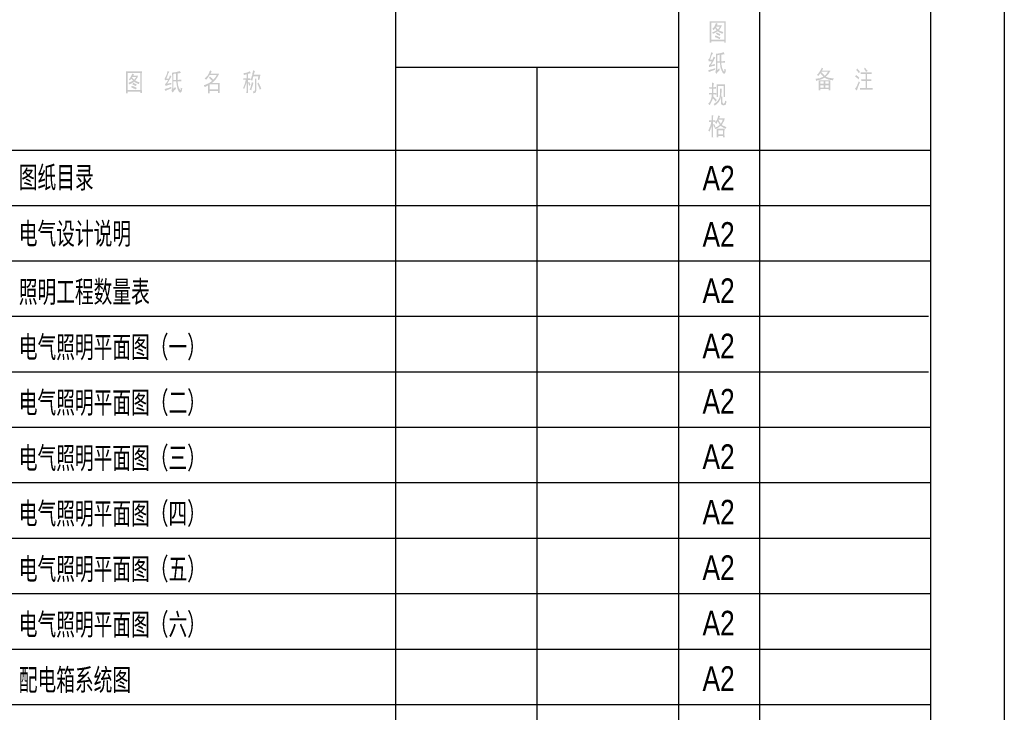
# Model space of a CAD drawing. Extents: x 39508475 to 39522402, y 3783947 to 3795549.
# Tile 7 of 256: x 39510679 to 39510819, y 3792528 to 3792626. Entities that reach past the tile are written whole.
import ezdxf
from ezdxf.enums import TextEntityAlignment as Align

# ---------------------------------------------------------------- set-up
doc = ezdxf.new("R2010")
doc.units = 0
doc.layers.get('0').update_dxf_attribs({"linetype": 'CONTINUOUS'})
doc.layers.add('.文字', color=7, linetype='CONTINUOUS', lineweight=18)
doc.layers.add('图框', color=5, linetype='CONTINUOUS')
doc.styles.add('BZHZ', font='bzxw.shx', dxfattribs={"width": 0.8, "bigfont": 'bzhz.shx'})

msp = doc.modelspace()

# ---------------------------------------------------------------- hatches: boundary and pattern name
at = {"layer": '图框'}
h = msp.add_hatch(color=0, dxfattribs=at)
h.paths.add_polyline_path([(39510779.68978, 3792626.15462), (39510777.43403, 3792626.15462), (39510777.43403, 3792626.11285), (39510779.48092, 3792625.94576), (39510779.48092, 3792623.52292), (39510777.6429, 3792623.52292), (39510777.43403, 3792623.43937), (39510779.48092, 3792623.31405), (39510779.48092, 3792623.10519), (39510779.68978, 3792623.10519), (39510779.68978, 3792623.27228), (39510779.68978, 3792623.60646), (39510779.68978, 3792623.94065), (39510779.68978, 3792625.40271), (39510779.68978, 3792625.48625), (39510779.68978, 3792625.86221)])
h.paths.add_polyline_path([(39510777.43403, 3792626.11285), (39510777.43403, 3792625.77866), (39510777.43403, 3792625.40271), (39510777.43403, 3792623.98242), (39510777.43403, 3792623.77356), (39510777.43403, 3792623.43937), (39510777.6429, 3792623.52292), (39510777.6429, 3792625.94576), (39510779.48092, 3792625.94576)], flags=17)
h.paths.add_polyline_path([(39510778.31127, 3792625.90398), (39510778.2695, 3792625.82044), (39510778.14418, 3792625.48625), (39510778.85432, 3792625.36093), (39510778.77077, 3792625.23561), (39510778.60368, 3792624.98498), (39510778.39482, 3792624.85966), (39510778.2695, 3792624.77611), (39510778.56191, 3792624.73434), (39510778.729, 3792624.60902), (39510778.97964, 3792624.4837), (39510779.23028, 3792624.35838), (39510779.3556, 3792624.60902), (39510779.23028, 3792624.65079), (39510778.97964, 3792624.73434), (39510778.729, 3792624.85966), (39510778.89609, 3792625.06852), (39510779.02141, 3792625.27739), (39510779.02141, 3792625.31916), (39510779.1885, 3792625.5698), (39510778.43659, 3792625.5698), (39510778.56191, 3792625.77866)], flags=16)
h.paths.add_polyline_path([(39510778.14418, 3792625.48625), (39510778.01886, 3792625.27739), (39510778.18595, 3792625.15207), (39510778.22772, 3792625.11029), (39510778.39482, 3792624.85966), (39510778.60368, 3792624.98498), (39510778.52013, 3792625.06852), (39510778.31127, 3792625.31916), (39510778.31127, 3792625.36093), (39510778.85432, 3792625.36093)], flags=16)
h.paths.add_polyline_path([(39510778.01886, 3792625.27739), (39510777.80999, 3792625.06852), (39510777.97708, 3792624.90143), (39510778.01886, 3792624.90143), (39510778.18595, 3792625.15207)], flags=16)
h.paths.add_polyline_path([(39510778.2695, 3792624.77611), (39510778.01886, 3792624.65079), (39510777.76822, 3792624.56724), (39510777.89354, 3792624.35838), (39510778.06063, 3792624.44192), (39510778.31127, 3792624.56724), (39510778.56191, 3792624.73434)], flags=16)
h.paths.add_polyline_path([(39510778.43659, 3792624.56724), (39510778.31127, 3792624.35838), (39510778.35304, 3792624.35838), (39510778.52013, 3792624.23306), (39510778.85432, 3792624.06597), (39510778.93787, 3792624.31661), (39510778.729, 3792624.40015)], flags=16)
h.paths.add_polyline_path([(39510778.22772, 3792624.14951), (39510778.14418, 3792623.89887), (39510778.2695, 3792623.8571), (39510778.52013, 3792623.77356), (39510778.85432, 3792623.60646), (39510778.93787, 3792623.8571), (39510778.77077, 3792623.89887), (39510778.52013, 3792624.02419)], flags=16)
h.paths.add_polyline_path([(39510777.43403, 3792623.43937), (39510777.43403, 3792623.10519), (39510777.6429, 3792623.10519), (39510777.6429, 3792623.31405), (39510779.48092, 3792623.31405)], flags=17)
h.paths.add_polyline_path([(39510777.6429, 3792621.76845), (39510777.6429, 3792621.72667), (39510777.55935, 3792621.43426), (39510777.47581, 3792621.10008), (39510777.39226, 3792620.89121), (39510777.22517, 3792620.68235), (39510777.30871, 3792620.43171), (39510777.51758, 3792620.47348), (39510777.72645, 3792620.47348), (39510778.01886, 3792620.5988), (39510777.47581, 3792620.68235), (39510777.60113, 3792621.01653), (39510777.68467, 3792621.26717), (39510777.76822, 3792621.39249), (39510777.89354, 3792621.64313)])
h.paths.add_polyline_path([(39510779.39737, 3792621.76845), (39510779.31382, 3792621.72667), (39510779.06318, 3792621.64313), (39510778.85432, 3792621.60135), (39510778.60368, 3792621.55958), (39510778.31127, 3792621.51781), (39510778.31127, 3792621.30894), (39510778.31127, 3792620.97476), (39510778.31127, 3792619.30383), (39510778.31127, 3792619.22029), (39510778.22772, 3792618.92788), (39510778.35304, 3792618.67724), (39510778.43659, 3792618.76078), (39510778.64545, 3792619.01142), (39510778.52013, 3792619.22029), (39510778.52013, 3792620.26462), (39510778.89609, 3792620.26462), (39510779.06318, 3792620.47348), (39510778.52013, 3792620.47348), (39510778.52013, 3792621.30894), (39510778.56191, 3792621.35072), (39510778.85432, 3792621.39249), (39510779.06318, 3792621.39249), (39510779.31382, 3792621.43426), (39510779.56446, 3792621.47604), (39510779.52269, 3792621.51781)])
h.paths.add_polyline_path([(39510779.06318, 3792621.39249), (39510778.85432, 3792621.39249), (39510778.85432, 3792620.47348), (39510778.52013, 3792620.47348), (39510779.06318, 3792620.47348)], flags=17)
h.paths.add_polyline_path([(39510777.97708, 3792621.14185), (39510777.93531, 3792620.97476), (39510777.80999, 3792620.68235), (39510777.47581, 3792620.68235), (39510778.01886, 3792620.5988), (39510778.06063, 3792620.72412), (39510778.22772, 3792620.97476)])
h.paths.add_polyline_path([(39510778.01886, 3792620.5988), (39510777.72645, 3792620.47348), (39510777.6429, 3792620.34816), (39510777.51758, 3792620.09752), (39510777.30871, 3792619.88866), (39510777.6429, 3792619.93043), (39510777.72645, 3792620.09752), (39510777.89354, 3792620.38993)])
h.paths.add_polyline_path([(39510779.60623, 3792620.51525), (39510779.3556, 3792620.47348), (39510779.06318, 3792620.47348), (39510778.89609, 3792620.26462), (39510779.06318, 3792620.26462), (39510779.10496, 3792620.26462), (39510779.39737, 3792620.26462), (39510779.60623, 3792620.26462)])
h.paths.add_polyline_path([(39510778.89609, 3792620.26462), (39510778.89609, 3792620.09752), (39510778.93787, 3792619.76334), (39510778.97964, 3792619.47093), (39510779.10496, 3792619.17851), (39510779.23028, 3792618.92788), (39510779.43914, 3792619.01142), (39510779.31382, 3792619.22029), (39510779.23028, 3792619.38738), (39510779.14673, 3792619.67979), (39510779.10496, 3792619.88866), (39510779.06318, 3792620.26462)], flags=17)
h.paths.add_polyline_path([(39510778.18595, 3792620.05575), (39510778.14418, 3792620.05575), (39510777.93531, 3792620.01398), (39510777.6429, 3792619.93043), (39510777.30871, 3792619.88866), (39510777.35049, 3792619.63802), (39510777.51758, 3792619.67979), (39510777.80999, 3792619.76334), (39510777.97708, 3792619.80511), (39510778.18595, 3792619.84688)])
h.paths.add_polyline_path([(39510778.22772, 3792619.47093), (39510778.06063, 3792619.42915), (39510777.80999, 3792619.34561), (39510777.60113, 3792619.30383), (39510777.47581, 3792619.26206), (39510777.22517, 3792619.17851), (39510777.30871, 3792618.92788), (39510777.51758, 3792619.01142), (39510777.60113, 3792619.0532), (39510777.85176, 3792619.13674), (39510778.18595, 3792619.26206)])
h.paths.add_polyline_path([(39510778.77077, 3792619.47093), (39510778.729, 3792619.42915), (39510778.52013, 3792619.22029), (39510778.64545, 3792619.01142), (39510778.85432, 3792619.22029)], flags=17)
h.paths.add_polyline_path([(39510779.52269, 3792619.38738), (39510779.48092, 3792619.0532), (39510779.43914, 3792619.01142), (39510779.23028, 3792618.92788), (39510779.31382, 3792618.76078), (39510779.48092, 3792618.67724), (39510779.52269, 3792618.67724), (39510779.64801, 3792618.84433), (39510779.73155, 3792619.26206)])
h.paths.add_polyline_path([(39510777.72645, 3792617.42404), (39510777.76822, 3792617.17341), (39510777.76822, 3792616.75568), (39510777.93531, 3792616.75568), (39510777.93531, 3792616.79745), (39510777.97708, 3792617.13163), (39510778.01886, 3792617.38227)])
h.paths.add_polyline_path([(39510779.60623, 3792617.17341), (39510778.43659, 3792617.17341), (39510778.43659, 3792617.00631), (39510778.43659, 3792616.7139), (39510778.43659, 3792616.29617), (39510778.43659, 3792615.92021), (39510778.43659, 3792615.6278), (39510778.43659, 3792615.37716), (39510778.60368, 3792615.37716), (39510778.60368, 3792616.96454), (39510779.39737, 3792616.96454), (39510779.60623, 3792616.96454)])
h.paths.add_polyline_path([(39510779.60623, 3792616.96454), (39510779.39737, 3792616.96454), (39510779.39737, 3792615.37716), (39510779.60623, 3792615.37716), (39510779.60623, 3792615.58603), (39510779.60623, 3792615.87844), (39510779.60623, 3792616.29617), (39510779.60623, 3792616.63036)], flags=17)
h.paths.add_polyline_path([(39510777.39226, 3792616.79745), (39510777.39226, 3792616.54681), (39510777.47581, 3792616.54681), (39510777.76822, 3792616.54681), (39510777.76822, 3792616.75568), (39510777.6429, 3792616.75568)])
h.paths.add_polyline_path([(39510778.31127, 3792616.79745), (39510778.22772, 3792616.79745), (39510777.93531, 3792616.75568), (39510777.76822, 3792616.75568), (39510777.76822, 3792616.54681), (39510777.93531, 3792616.54681), (39510778.06063, 3792616.54681), (39510778.31127, 3792616.54681)])
h.paths.add_polyline_path([(39510778.89609, 3792616.58858), (39510778.89609, 3792616.50504), (39510778.89609, 3792616.17085), (39510778.89609, 3792615.87844), (39510778.85432, 3792615.54426), (39510778.81255, 3792615.25184), (39510778.68723, 3792615.04298), (39510778.52013, 3792614.79234), (39510778.43659, 3792614.70879), (39510778.22772, 3792614.5417), (39510777.97708, 3792614.37461), (39510778.14418, 3792614.16574), (39510778.2695, 3792614.24929), (39510778.52013, 3792614.45816), (39510778.68723, 3792614.62525), (39510778.77077, 3792614.75057), (39510778.89609, 3792615.00121), (39510778.93787, 3792615.04298), (39510779.02141, 3792615.37716), (39510779.23028, 3792615.41894), (39510779.06318, 3792615.41894), (39510779.06318, 3792615.66957), (39510779.10496, 3792616.04553), (39510779.10496, 3792616.2544), (39510779.14673, 3792616.54681)])
h.paths.add_polyline_path([(39510777.76822, 3792616.54681), (39510777.76822, 3792615.96199), (39510777.93531, 3792615.96199), (39510777.93531, 3792616.54681)])
h.paths.add_polyline_path([(39510777.30871, 3792615.96199), (39510777.30871, 3792615.71135), (39510777.39226, 3792615.75312), (39510777.6429, 3792615.75312), (39510777.72645, 3792615.75312), (39510777.6429, 3792615.96199), (39510777.55935, 3792615.96199)])
h.paths.add_polyline_path([(39510778.35304, 3792615.96199), (39510778.2695, 3792615.96199), (39510777.93531, 3792615.96199), (39510777.76822, 3792615.96199), (39510777.6429, 3792615.96199), (39510777.72645, 3792615.75312), (39510777.93531, 3792615.75312), (39510778.14418, 3792615.75312), (39510778.35304, 3792615.71135)])
h.paths.add_polyline_path([(39510777.72645, 3792615.75312), (39510777.72645, 3792615.54426), (39510777.6429, 3792615.21007), (39510777.89354, 3792615.21007), (39510777.89354, 3792615.1683), (39510778.1024, 3792614.95943), (39510778.2695, 3792614.70879), (39510778.43659, 3792614.95943), (39510778.35304, 3792615.04298), (39510778.14418, 3792615.25184), (39510777.93531, 3792615.46071), (39510777.93531, 3792615.75312)])
h.paths.add_polyline_path([(39510779.23028, 3792615.41894), (39510779.02141, 3792615.37716), (39510779.02141, 3792614.5417), (39510779.06318, 3792614.33284), (39510779.27205, 3792614.20752), (39510779.48092, 3792614.20752), (39510779.68978, 3792614.29106), (39510779.73155, 3792614.37461), (39510779.43914, 3792614.45816), (39510779.31382, 3792614.45816), (39510779.23028, 3792614.66702), (39510779.23028, 3792615.04298), (39510779.23028, 3792615.12652)])
h.paths.add_polyline_path([(39510777.6429, 3792615.21007), (39510777.60113, 3792615.04298), (39510777.47581, 3792614.75057), (39510777.39226, 3792614.62525), (39510777.1834, 3792614.41638), (39510777.22517, 3792614.41638), (39510777.43403, 3792614.20752), (39510777.55935, 3792614.45816), (39510777.68467, 3792614.75057), (39510777.76822, 3792614.91766), (39510777.89354, 3792615.21007)])
h.paths.add_polyline_path([(39510779.60623, 3792614.87589), (39510779.60623, 3792614.83411), (39510779.56446, 3792614.5417), (39510779.43914, 3792614.45816), (39510779.73155, 3792614.37461), (39510779.8151, 3792614.75057)])
h.paths.add_polyline_path([(39510777.93531, 3792612.78723), (39510777.68467, 3792612.78723), (39510777.68467, 3792612.74546), (39510777.72645, 3792612.41127), (39510777.72645, 3792612.07709), (39510777.89354, 3792612.07709), (39510777.89354, 3792612.41127)])
h.paths.add_polyline_path([(39510778.64545, 3792612.78723), (39510778.60368, 3792612.53659), (39510778.47836, 3792612.20241), (39510779.27205, 3792612.16063), (39510779.27205, 3792612.11886), (39510779.14673, 3792611.82645), (39510778.97964, 3792611.57581), (39510778.85432, 3792611.45049), (39510778.77077, 3792611.36695), (39510778.97964, 3792611.2834), (39510779.10496, 3792611.19985), (39510779.3556, 3792611.03276), (39510779.43914, 3792610.99099), (39510779.68978, 3792610.86567), (39510779.8151, 3792611.11631), (39510779.73155, 3792611.11631), (39510779.48092, 3792611.24163), (39510779.3556, 3792611.2834), (39510779.14673, 3792611.40872), (39510779.23028, 3792611.57581), (39510779.39737, 3792611.86822), (39510779.48092, 3792612.03532), (39510779.56446, 3792612.3695), (39510778.729, 3792612.3695), (39510778.77077, 3792612.3695), (39510778.89609, 3792612.66191)])
h.paths.add_polyline_path([(39510778.47836, 3792612.20241), (39510778.35304, 3792611.99354), (39510778.56191, 3792611.95177), (39510778.68723, 3792611.70113), (39510778.85432, 3792611.45049), (39510778.97964, 3792611.57581), (39510778.97964, 3792611.61758), (39510778.81255, 3792611.86822), (39510778.64545, 3792612.16063), (39510779.27205, 3792612.16063)])
h.paths.add_polyline_path([(39510777.30871, 3792612.07709), (39510777.30871, 3792611.82645), (39510777.39226, 3792611.82645), (39510777.6429, 3792611.86822), (39510777.89354, 3792611.86822), (39510777.72645, 3792612.07709), (39510777.60113, 3792612.07709)])
h.paths.add_polyline_path([(39510778.22772, 3792612.07709), (39510778.18595, 3792612.07709), (39510777.89354, 3792612.07709), (39510777.72645, 3792612.07709), (39510777.89354, 3792611.86822), (39510777.97708, 3792611.86822), (39510778.22772, 3792611.82645)])
h.paths.add_polyline_path([(39510778.35304, 3792611.99354), (39510778.18595, 3792611.7429), (39510778.35304, 3792611.57581), (39510778.43659, 3792611.65936), (39510778.56191, 3792611.95177)])
h.paths.add_polyline_path([(39510777.89354, 3792611.86822), (39510777.6429, 3792611.86822), (39510777.60113, 3792611.61758), (39510777.51758, 3792611.2834), (39510777.47581, 3792611.19985), (39510777.35049, 3792610.90744), (39510777.22517, 3792610.61503), (39510777.39226, 3792610.44794), (39510777.51758, 3792610.74035), (39510777.6429, 3792611.07453), (39510777.72645, 3792611.32517), (39510777.89354, 3792611.40872), (39510777.89354, 3792611.45049)])
h.paths.add_polyline_path([(39510778.01886, 3792611.57581), (39510777.89354, 3792611.45049), (39510777.89354, 3792611.40872), (39510777.93531, 3792611.36695), (39510778.06063, 3792611.03276), (39510778.22772, 3792611.19985), (39510778.18595, 3792611.32517)])
h.paths.add_polyline_path([(39510777.89354, 3792611.40872), (39510777.72645, 3792611.32517), (39510777.72645, 3792610.11375), (39510777.72645, 3792609.94666), (39510777.68467, 3792609.65425), (39510777.93531, 3792609.65425), (39510777.89354, 3792609.77957), (39510777.89354, 3792610.11375)])
h.paths.add_polyline_path([(39510778.77077, 3792611.36695), (39510778.56191, 3792611.19985), (39510778.39482, 3792611.11631), (39510778.1024, 3792611.03276), (39510778.22772, 3792610.8239), (39510778.43659, 3792610.90744), (39510778.64545, 3792611.03276), (39510778.77077, 3792611.11631), (39510778.97964, 3792611.2834)])
h.paths.add_polyline_path([(39510779.56446, 3792610.86567), (39510778.39482, 3792610.86567), (39510778.43659, 3792610.6568), (39510779.31382, 3792610.6568), (39510779.31382, 3792610.07198), (39510778.64545, 3792610.07198), (39510778.43659, 3792609.94666), (39510778.39482, 3792609.65425), (39510778.64545, 3792609.65425), (39510778.64545, 3792609.86311), (39510779.31382, 3792609.86311), (39510779.52269, 3792609.90489), (39510779.52269, 3792610.28085), (39510779.52269, 3792610.61503)])
h.paths.add_polyline_path([(39510778.43659, 3792610.6568), (39510778.43659, 3792610.28085), (39510778.43659, 3792609.94666), (39510778.64545, 3792610.07198), (39510778.64545, 3792610.6568), (39510779.31382, 3792610.6568)], flags=17)
h.paths.add_polyline_path([(39510779.52269, 3792609.90489), (39510779.31382, 3792609.86311), (39510779.31382, 3792609.65425), (39510779.56446, 3792609.65425)], flags=17)
h.paths.add_polyline_path([(39510799.49023, 3792619.55447), (39510799.36491, 3792619.38738), (39510799.49023, 3792619.22029), (39510799.65732, 3792618.92788), (39510799.86619, 3792619.09497), (39510799.65732, 3792619.34561)])
h.paths.add_polyline_path([(39510798.40413, 3792619.42915), (39510798.23704, 3792619.22029), (39510798.4459, 3792619.01142), (39510798.65477, 3792618.76078), (39510798.78009, 3792618.96965), (39510798.61299, 3792619.17851)])
h.paths.add_polyline_path([(39510798.90541, 3792618.8861), (39510798.90541, 3792618.63546), (39510799.0725, 3792618.63546), (39510799.36491, 3792618.63546), (39510799.57377, 3792618.63546), (39510799.36491, 3792618.8861), (39510799.19782, 3792618.8861)])
h.paths.add_polyline_path([(39510800.45101, 3792618.8861), (39510800.24214, 3792618.8861), (39510799.99151, 3792618.8861), (39510799.36491, 3792618.8861), (39510799.57377, 3792618.63546), (39510799.99151, 3792618.63546), (39510800.1586, 3792618.63546), (39510800.45101, 3792618.63546)])
h.paths.add_polyline_path([(39510799.57377, 3792618.63546), (39510799.57377, 3792617.88355), (39510799.78264, 3792617.88355), (39510799.78264, 3792618.63546), (39510799.99151, 3792618.63546)])
h.paths.add_polyline_path([(39510798.23704, 3792618.51015), (39510798.11172, 3792618.30128), (39510798.11172, 3792618.25951), (39510798.36235, 3792618.09241), (39510798.57122, 3792617.88355), (39510798.69654, 3792618.13419), (39510798.48767, 3792618.30128)])
h.paths.add_polyline_path([(39510800.40924, 3792617.92532), (39510800.24214, 3792617.88355), (39510799.99151, 3792617.88355), (39510799.78264, 3792617.88355), (39510799.57377, 3792617.88355), (39510799.40668, 3792617.88355), (39510799.99151, 3792617.67468), (39510800.1586, 3792617.67468), (39510800.40924, 3792617.63291)])
h.paths.add_polyline_path([(39510798.98895, 3792617.92532), (39510798.98895, 3792617.63291), (39510799.11427, 3792617.67468), (39510799.36491, 3792617.67468), (39510799.57377, 3792617.67468), (39510799.78264, 3792617.67468), (39510799.99151, 3792617.67468), (39510799.40668, 3792617.88355), (39510799.23959, 3792617.88355)])
h.paths.add_polyline_path([(39510799.78264, 3792617.67468), (39510799.57377, 3792617.67468), (39510799.57377, 3792616.67213), (39510799.28136, 3792616.67213), (39510799.78264, 3792616.67213)])
h.paths.add_polyline_path([(39510798.61299, 3792617.63291), (39510798.61299, 3792617.59114), (39510798.48767, 3792617.29873), (39510798.36235, 3792617.00631), (39510798.23704, 3792616.75568), (39510798.06994, 3792616.54681), (39510798.11172, 3792616.50504), (39510798.32058, 3792616.29617), (39510798.40413, 3792616.46326), (39510798.52945, 3792616.83922), (39510798.65477, 3792617.17341), (39510798.78009, 3792617.46582)])
h.paths.add_polyline_path([(39510798.78009, 3792616.67213), (39510798.78009, 3792616.42149), (39510798.98895, 3792616.42149), (39510799.28136, 3792616.42149), (39510800.07505, 3792616.42149), (39510799.78264, 3792616.67213), (39510799.28136, 3792616.67213), (39510799.03072, 3792616.67213)])
h.paths.add_polyline_path([(39510800.57633, 3792616.67213), (39510800.32569, 3792616.67213), (39510800.03328, 3792616.67213), (39510799.78264, 3792616.67213), (39510800.07505, 3792616.42149), (39510800.32569, 3792616.42149), (39510800.57633, 3792616.42149)])
h.paths.add_polyline_path([(39510793.34958, 3792619.55447), (39510793.22426, 3792619.26206), (39510793.05717, 3792619.01142), (39510794.26859, 3792618.96965), (39510794.14327, 3792618.84433), (39510793.97618, 3792618.59369), (39510793.76731, 3792618.38483), (39510793.55845, 3792618.30128), (39510793.55845, 3792618.25951), (39510793.34958, 3792618.17596), (39510793.76731, 3792618.13419), (39510793.76731, 3792618.09241), (39510794.05973, 3792617.9671), (39510795.02051, 3792618.05064), (39510794.76987, 3792618.05064), (39510794.47746, 3792618.09241), (39510794.18505, 3792618.17596), (39510793.93441, 3792618.25951), (39510794.14327, 3792618.46837), (39510794.35214, 3792618.71901), (39510794.43568, 3792618.8861), (39510794.60278, 3792619.13674), (39510793.39136, 3792619.13674), (39510793.4749, 3792619.30383), (39510793.55845, 3792619.42915)])
h.paths.add_polyline_path([(39510793.05717, 3792619.01142), (39510792.89008, 3792618.76078), (39510793.14072, 3792618.76078), (39510793.18249, 3792618.71901), (39510793.34958, 3792618.51015), (39510793.55845, 3792618.30128), (39510793.76731, 3792618.38483), (39510793.68377, 3792618.51015), (39510793.4749, 3792618.71901), (39510793.26604, 3792618.92788), (39510793.30781, 3792618.96965), (39510794.26859, 3792618.96965)])
h.paths.add_polyline_path([(39510792.89008, 3792618.76078), (39510792.68121, 3792618.55192), (39510792.84831, 3792618.38483), (39510792.97363, 3792618.51015), (39510793.14072, 3792618.76078)])
h.paths.add_polyline_path([(39510793.34958, 3792618.17596), (39510793.05717, 3792618.05064), (39510792.97363, 3792618.05064), (39510792.72299, 3792618.00887), (39510792.47235, 3792617.9671), (39510792.55589, 3792617.67468), (39510792.59767, 3792617.71646), (39510792.80653, 3792617.75823), (39510793.09894, 3792617.84178), (39510793.26604, 3792617.88355), (39510793.51668, 3792618.00887), (39510793.76731, 3792618.13419)])
h.paths.add_polyline_path([(39510795.06228, 3792618.05064), (39510795.02051, 3792618.05064), (39510794.05973, 3792617.9671), (39510794.26859, 3792617.88355), (39510794.39391, 3792617.84178), (39510794.64455, 3792617.8), (39510794.93696, 3792617.75823)])
h.paths.add_polyline_path([(39510794.561, 3792617.75823), (39510792.93185, 3792617.75823), (39510794.35214, 3792617.59114), (39510794.35214, 3792617.25695), (39510793.85086, 3792617.25695), (39510794.561, 3792617.13163), (39510794.561, 3792617.50759)], flags=17)
h.paths.add_polyline_path([(39510792.93185, 3792617.75823), (39510792.93185, 3792617.46582), (39510792.93185, 3792617.04809), (39510794.35214, 3792617.04809), (39510794.35214, 3792616.7139), (39510793.85086, 3792616.7139), (39510794.561, 3792616.67213), (39510794.561, 3792617.04809), (39510794.561, 3792617.13163), (39510793.85086, 3792617.25695), (39510793.14072, 3792617.25695), (39510793.14072, 3792617.59114), (39510793.642, 3792617.59114), (39510793.85086, 3792617.59114), (39510794.35214, 3792617.59114)])
h.paths.add_polyline_path([(39510793.85086, 3792617.59114), (39510793.642, 3792617.59114), (39510793.642, 3792617.25695), (39510793.14072, 3792617.25695), (39510793.85086, 3792617.25695)], flags=16)
h.paths.add_polyline_path([(39510792.93185, 3792617.04809), (39510792.93185, 3792617.00631), (39510792.93185, 3792616.63036), (39510794.35214, 3792616.50504), (39510794.35214, 3792616.33794), (39510794.561, 3792616.33794), (39510794.561, 3792616.37972), (39510794.561, 3792616.67213), (39510793.85086, 3792616.7139), (39510793.14072, 3792616.7139), (39510793.14072, 3792617.04809), (39510793.642, 3792617.04809), (39510793.85086, 3792617.04809), (39510794.35214, 3792617.04809)])
h.paths.add_polyline_path([(39510793.85086, 3792617.04809), (39510793.642, 3792617.04809), (39510793.642, 3792616.7139), (39510793.14072, 3792616.7139), (39510793.85086, 3792616.7139)], flags=17)
h.paths.add_polyline_path([(39510792.93185, 3792616.63036), (39510792.93185, 3792616.33794), (39510793.14072, 3792616.33794), (39510793.14072, 3792616.50504), (39510794.35214, 3792616.50504)], flags=17)
h = msp.add_hatch(color=0, dxfattribs=at)
h.paths.add_polyline_path([(39510668.40625, 3792618.92788), (39510666.81888, 3792618.92788), (39510666.81888, 3792618.71901), (39510668.15562, 3792618.67724), (39510668.15562, 3792618.17596), (39510667.02774, 3792618.17596), (39510668.36448, 3792618.09241), (39510668.36448, 3792618.4266), (39510668.36448, 3792618.59369)])
h.paths.add_polyline_path([(39510666.81888, 3792618.71901), (39510666.81888, 3792618.38483), (39510666.81888, 3792618.25951), (39510666.81888, 3792617.9671), (39510668.40625, 3792617.9671), (39510668.36448, 3792618.09241), (39510667.02774, 3792618.17596), (39510667.02774, 3792618.67724), (39510668.15562, 3792618.67724)])
h.paths.add_polyline_path([(39510666.35937, 3792617.67468), (39510666.35937, 3792617.42404), (39510666.52646, 3792617.42404), (39510666.7771, 3792617.42404), (39510667.02774, 3792617.42404), (39510666.7771, 3792617.63291), (39510666.61001, 3792617.67468)])
h.paths.add_polyline_path([(39510668.82398, 3792617.67468), (39510668.74044, 3792617.67468), (39510668.44803, 3792617.63291), (39510666.7771, 3792617.63291), (39510667.02774, 3792617.42404), (39510668.44803, 3792617.42404), (39510668.57335, 3792617.42404), (39510668.82398, 3792617.42404)])
h.paths.add_polyline_path([(39510667.02774, 3792617.42404), (39510667.02774, 3792617.38227), (39510666.98597, 3792617.08986), (39510666.90242, 3792616.79745), (39510668.19739, 3792616.79745), (39510668.15562, 3792616.63036), (39510668.11384, 3792616.33794), (39510667.98852, 3792616.17085), (39510667.82143, 3792616.17085), (39510667.48725, 3792616.17085), (39510667.61257, 3792615.87844), (39510667.77966, 3792615.87844), (39510668.07207, 3792615.92021), (39510668.23916, 3792616.00376), (39510668.36448, 3792616.29617), (39510668.36448, 3792616.33794), (39510668.40625, 3792616.63036), (39510668.40625, 3792616.67213), (39510668.44803, 3792617.00631), (39510667.15306, 3792617.00631), (39510667.19483, 3792617.13163), (39510667.27838, 3792617.42404), (39510668.44803, 3792617.42404)])
h.paths.add_polyline_path([(39510667.48725, 3792616.17085), (39510667.82143, 3792616.17085)], flags=17)
h.paths.add_polyline_path([(39510664.52136, 3792618.92788), (39510662.26561, 3792618.92788), (39510662.26561, 3792618.8861), (39510664.31249, 3792618.71901), (39510664.31249, 3792616.29617), (39510662.47447, 3792616.29617), (39510662.26561, 3792616.21263), (39510664.31249, 3792616.04553), (39510664.31249, 3792615.87844), (39510664.52136, 3792615.87844), (39510664.52136, 3792616.04553), (39510664.52136, 3792616.37972), (39510664.52136, 3792616.7139), (39510664.52136, 3792618.17596), (39510664.52136, 3792618.25951), (39510664.52136, 3792618.59369)])
h.paths.add_polyline_path([(39510662.26561, 3792618.8861), (39510662.26561, 3792618.55192), (39510662.26561, 3792618.17596), (39510662.26561, 3792616.75568), (39510662.26561, 3792616.54681), (39510662.26561, 3792616.21263), (39510662.47447, 3792616.29617), (39510662.47447, 3792618.71901), (39510664.31249, 3792618.71901)], flags=17)
h.paths.add_polyline_path([(39510663.18462, 3792618.67724), (39510663.14284, 3792618.55192), (39510662.97575, 3792618.25951), (39510663.68589, 3792618.13419), (39510663.60235, 3792618.00887), (39510663.43526, 3792617.75823), (39510663.26816, 3792617.63291), (39510663.10107, 3792617.54936), (39510663.39348, 3792617.50759), (39510663.56057, 3792617.38227), (39510663.81121, 3792617.25695), (39510664.10363, 3792617.13163), (39510664.22894, 3792617.38227), (39510664.10363, 3792617.42404), (39510663.81121, 3792617.50759), (39510663.56057, 3792617.63291), (39510663.72767, 3792617.84178), (39510663.89476, 3792618.05064), (39510663.89476, 3792618.09241), (39510664.02008, 3792618.34305), (39510663.26816, 3792618.34305), (39510663.39348, 3792618.55192)], flags=16)
h.paths.add_polyline_path([(39510662.97575, 3792618.25951), (39510662.85043, 3792618.05064), (39510663.01752, 3792617.92532), (39510663.0593, 3792617.88355), (39510663.26816, 3792617.63291), (39510663.43526, 3792617.75823), (39510663.35171, 3792617.84178), (39510663.14284, 3792618.09241), (39510663.18462, 3792618.13419), (39510663.68589, 3792618.13419)], flags=16)
h.paths.add_polyline_path([(39510662.85043, 3792618.05064), (39510662.64157, 3792617.84178), (39510662.80866, 3792617.67468), (39510662.85043, 3792617.67468), (39510663.01752, 3792617.92532)], flags=16)
h.paths.add_polyline_path([(39510663.10107, 3792617.54936), (39510662.89221, 3792617.42404), (39510662.59979, 3792617.3405), (39510662.72511, 3792617.13163), (39510662.93398, 3792617.21518), (39510663.18462, 3792617.3405), (39510663.39348, 3792617.50759)], flags=16)
h.paths.add_polyline_path([(39510663.26816, 3792617.3405), (39510663.18462, 3792617.13163), (39510663.35171, 3792617.00631), (39510663.68589, 3792616.83922), (39510663.76944, 3792617.08986), (39510663.60235, 3792617.17341)], flags=16)
h.paths.add_polyline_path([(39510663.0593, 3792616.92277), (39510662.97575, 3792616.67213), (39510663.14284, 3792616.63036), (39510663.39348, 3792616.54681), (39510663.68589, 3792616.37972), (39510663.76944, 3792616.63036), (39510663.64412, 3792616.67213), (39510663.39348, 3792616.79745)], flags=16)
h.paths.add_polyline_path([(39510662.26561, 3792616.21263), (39510662.26561, 3792615.87844), (39510662.47447, 3792615.87844), (39510662.47447, 3792616.04553), (39510664.31249, 3792616.04553)], flags=17)
h.paths.add_polyline_path([(39510660.34405, 3792619.01142), (39510660.09341, 3792619.01142), (39510660.09341, 3792618.96965), (39510660.13518, 3792618.59369), (39510660.13518, 3792616.37972), (39510660.05163, 3792616.21263), (39510659.75922, 3792616.17085), (39510659.84277, 3792615.87844), (39510659.96809, 3792615.87844), (39510660.21873, 3792615.96199), (39510660.2605, 3792616.00376), (39510660.30227, 3792616.29617), (39510660.30227, 3792618.59369), (39510660.34405, 3792618.71901)])
h.paths.add_polyline_path([(39510659.21617, 3792618.92788), (39510658.13007, 3792618.92788), (39510658.17185, 3792618.80256), (39510659.00731, 3792618.67724), (39510659.00731, 3792618.09241), (39510658.38071, 3792618.09241), (39510659.21617, 3792617.9671), (39510659.21617, 3792618.34305), (39510659.21617, 3792618.63546)])
h.paths.add_polyline_path([(39510658.17185, 3792618.80256), (39510658.17185, 3792618.38483), (39510658.17185, 3792618.13419), (39510658.13007, 3792617.84178), (39510659.21617, 3792617.84178), (39510659.21617, 3792617.9671), (39510658.38071, 3792618.09241), (39510658.38071, 3792618.67724), (39510659.00731, 3792618.67724)])
h.paths.add_polyline_path([(39510659.801, 3792618.63546), (39510659.59213, 3792618.63546), (39510659.59213, 3792618.59369), (39510659.59213, 3792618.25951), (39510659.59213, 3792617.08986), (39510659.59213, 3792616.92277), (39510659.59213, 3792616.63036), (39510659.801, 3792616.63036), (39510659.801, 3792616.75568), (39510659.801, 3792617.08986), (39510659.801, 3792618.25951), (39510659.801, 3792618.30128)])
h.paths.add_polyline_path([(39510658.50603, 3792617.8), (39510658.50603, 3792617.67468), (39510658.50603, 3792617.38227), (39510658.29716, 3792617.38227), (39510658.7149, 3792617.38227), (39510658.7149, 3792617.46582), (39510658.75667, 3792617.75823)])
h.paths.add_polyline_path([(39510658.00475, 3792617.38227), (39510658.00475, 3792617.13163), (39510658.29716, 3792617.13163), (39510658.50603, 3792617.13163), (39510659.38327, 3792617.38227), (39510658.7149, 3792617.38227), (39510658.29716, 3792617.38227), (39510658.25539, 3792617.38227)])
h.paths.add_polyline_path([(39510659.38327, 3792617.38227), (39510658.50603, 3792617.13163), (39510659.1744, 3792617.13163), (39510659.13263, 3792616.37972), (39510659.04908, 3792616.21263), (39510658.79844, 3792616.21263), (39510658.88199, 3792615.87844), (39510658.96553, 3792615.92021), (39510659.21617, 3792616.00376), (39510659.34149, 3792616.29617), (39510659.34149, 3792616.96454), (39510659.34149, 3792617.04809)])
h.paths.add_polyline_path([(39510658.50603, 3792617.13163), (39510658.46426, 3792616.79745), (39510658.33894, 3792616.54681), (39510658.33894, 3792616.50504), (39510658.13007, 3792616.29617), (39510657.92121, 3792616.08731), (39510658.0883, 3792615.83667), (39510658.21362, 3792615.96199), (39510658.42248, 3792616.21263), (39510658.5478, 3792616.42149), (39510658.58958, 3792616.46326), (39510658.67312, 3792616.75568), (39510658.7149, 3792617.13163), (39510659.1744, 3792617.13163)])
h.paths.add_polyline_path([(39510656.12496, 3792618.92788), (39510653.86922, 3792618.92788), (39510653.86922, 3792618.8861), (39510655.9161, 3792618.71901), (39510655.9161, 3792616.29617), (39510654.07808, 3792616.29617), (39510653.86922, 3792616.21263), (39510655.9161, 3792616.04553), (39510655.9161, 3792615.87844), (39510656.12496, 3792615.87844), (39510656.12496, 3792616.04553), (39510656.12496, 3792616.37972), (39510656.12496, 3792616.7139), (39510656.12496, 3792618.17596), (39510656.12496, 3792618.25951), (39510656.12496, 3792618.59369)])
h.paths.add_polyline_path([(39510653.86922, 3792618.8861), (39510653.86922, 3792618.55192), (39510653.86922, 3792618.17596), (39510653.86922, 3792616.75568), (39510653.86922, 3792616.54681), (39510653.86922, 3792616.21263), (39510654.07808, 3792616.29617), (39510654.07808, 3792618.71901), (39510655.9161, 3792618.71901)], flags=17)
h.paths.add_polyline_path([(39510654.78822, 3792618.67724), (39510654.74645, 3792618.55192), (39510654.57936, 3792618.25951), (39510655.2895, 3792618.13419), (39510655.20596, 3792618.00887), (39510655.03886, 3792617.75823), (39510654.87177, 3792617.63291), (39510654.74645, 3792617.54936), (39510654.99709, 3792617.50759), (39510655.16418, 3792617.38227), (39510655.41482, 3792617.25695), (39510655.70723, 3792617.13163), (39510655.83255, 3792617.38227), (39510655.70723, 3792617.42404), (39510655.41482, 3792617.50759), (39510655.16418, 3792617.63291), (39510655.33127, 3792617.84178), (39510655.49837, 3792618.05064), (39510655.49837, 3792618.09241), (39510655.62369, 3792618.34305), (39510654.87177, 3792618.34305), (39510654.99709, 3792618.55192)], flags=16)
h.paths.add_polyline_path([(39510654.57936, 3792618.25951), (39510654.45404, 3792618.05064), (39510654.62113, 3792617.92532), (39510654.66291, 3792617.88355), (39510654.87177, 3792617.63291), (39510655.03886, 3792617.75823), (39510654.95532, 3792617.84178), (39510654.74645, 3792618.09241), (39510654.78822, 3792618.13419), (39510655.2895, 3792618.13419)], flags=16)
h.paths.add_polyline_path([(39510654.45404, 3792618.05064), (39510654.28695, 3792617.84178), (39510654.41227, 3792617.67468), (39510654.45404, 3792617.67468), (39510654.62113, 3792617.92532)], flags=16)
h.paths.add_polyline_path([(39510654.74645, 3792617.54936), (39510654.49581, 3792617.42404), (39510654.2034, 3792617.3405), (39510654.32872, 3792617.13163), (39510654.53759, 3792617.21518), (39510654.78822, 3792617.3405), (39510654.99709, 3792617.50759)], flags=16)
h.paths.add_polyline_path([(39510654.87177, 3792617.3405), (39510654.78822, 3792617.13163), (39510654.95532, 3792617.00631), (39510655.2895, 3792616.83922), (39510655.37305, 3792617.08986), (39510655.20596, 3792617.17341)], flags=16)
h.paths.add_polyline_path([(39510654.66291, 3792616.92277), (39510654.57936, 3792616.67213), (39510654.74645, 3792616.63036), (39510654.99709, 3792616.54681), (39510655.2895, 3792616.37972), (39510655.37305, 3792616.63036), (39510655.24773, 3792616.67213), (39510654.99709, 3792616.79745)], flags=16)
h.paths.add_polyline_path([(39510653.86922, 3792616.21263), (39510653.86922, 3792615.87844), (39510654.07808, 3792615.87844), (39510654.07808, 3792616.04553), (39510655.9161, 3792616.04553)], flags=17)
h.paths.add_polyline_path([(39510712.51864, 3792619.17851), (39510712.51864, 3792619.13674), (39510712.4351, 3792618.80256), (39510712.39332, 3792618.46837), (39510712.35155, 3792618.4266), (39510713.27056, 3792618.34305), (39510713.22879, 3792618.13419), (39510713.18701, 3792617.84178), (39510713.39588, 3792617.8), (39510713.56297, 3792618.55192), (39510712.60219, 3792618.55192), (39510712.68574, 3792618.80256), (39510712.76928, 3792619.0532)])
h.paths.add_polyline_path([(39510712.05914, 3792619.0532), (39510711.8085, 3792618.92788), (39510711.59963, 3792618.84433), (39510711.39077, 3792618.80256), (39510711.14013, 3792618.76078), (39510711.22368, 3792618.51015), (39510711.349, 3792618.55192), (39510711.59963, 3792618.63546), (39510711.8085, 3792618.67724), (39510711.93382, 3792618.71901), (39510712.18446, 3792618.76078)])
h.paths.add_polyline_path([(39510711.8085, 3792618.67724), (39510711.59963, 3792618.63546), (39510711.59963, 3792618.05064), (39510711.8085, 3792618.05064)])
h.paths.add_polyline_path([(39510712.35155, 3792618.4266), (39510712.268, 3792618.09241), (39510712.14269, 3792617.8), (39510712.39332, 3792617.71646), (39510712.47687, 3792618.00887), (39510712.56042, 3792618.34305), (39510713.27056, 3792618.34305)])
h.paths.add_polyline_path([(39510712.14269, 3792618.05064), (39510712.01737, 3792618.05064), (39510711.8085, 3792618.05064), (39510711.47432, 3792617.84178), (39510711.8085, 3792617.8), (39510711.85027, 3792617.8), (39510712.14269, 3792617.8)])
h.paths.add_polyline_path([(39510711.14013, 3792618.05064), (39510711.14013, 3792617.8), (39510711.1819, 3792617.84178), (39510711.47432, 3792617.84178), (39510711.8085, 3792618.05064), (39510711.59963, 3792618.05064), (39510711.39077, 3792618.05064)])
h.paths.add_polyline_path([(39510712.97815, 3792618.00887), (39510712.76928, 3792618.00887), (39510712.76928, 3792617.88355), (39510712.76928, 3792617.54936), (39510712.76928, 3792616.37972), (39510712.72751, 3792616.21263), (39510712.47687, 3792616.21263), (39510712.56042, 3792615.92021), (39510712.60219, 3792615.92021), (39510712.85283, 3792616.00376), (39510712.8946, 3792616.04553), (39510712.97815, 3792616.29617), (39510712.97815, 3792617.54936), (39510712.97815, 3792617.75823)])
h.paths.add_polyline_path([(39510711.47432, 3792617.84178), (39510711.47432, 3792617.8), (39510711.59963, 3792617.46582), (39510711.59963, 3792616.37972), (39510711.59963, 3792616.29617), (39510711.55786, 3792615.96199), (39510711.8085, 3792615.96199), (39510711.8085, 3792616.08731), (39510711.8085, 3792616.37972), (39510711.8085, 3792617.38227), (39510711.8085, 3792617.42404), (39510711.8085, 3792617.8)])
h.paths.add_polyline_path([(39510711.47432, 3792617.8), (39510711.39077, 3792617.46582), (39510711.30722, 3792617.17341), (39510711.22368, 3792616.96454), (39510711.09836, 3792616.7139), (39510711.22368, 3792616.46326), (39510711.26545, 3792616.58858), (39510711.39077, 3792616.88099), (39510711.47432, 3792617.13163), (39510711.59963, 3792617.46582)])
h.paths.add_polyline_path([(39510711.93382, 3792617.54936), (39510711.8085, 3792617.42404), (39510711.8085, 3792617.38227), (39510711.85027, 3792617.29873), (39510711.97559, 3792616.96454), (39510712.14269, 3792617.13163), (39510712.05914, 3792617.29873)])
h.paths.add_polyline_path([(39510712.35155, 3792617.50759), (39510712.30978, 3792617.38227), (39510712.22623, 3792617.00631), (39510712.14269, 3792616.7139), (39510712.01737, 3792616.46326), (39510712.268, 3792616.33794), (39510712.268, 3792616.37972), (39510712.35155, 3792616.7139), (39510712.4351, 3792616.96454), (39510712.47687, 3792617.08986), (39510712.56042, 3792617.38227)])
h.paths.add_polyline_path([(39510713.27056, 3792617.46582), (39510713.10347, 3792617.29873), (39510713.14524, 3792617.25695), (39510713.27056, 3792616.96454), (39510713.35411, 3792616.75568), (39510713.47942, 3792616.42149), (39510713.68829, 3792616.58858), (39510713.60474, 3792616.75568), (39510713.47942, 3792617.04809), (39510713.39588, 3792617.17341)])
h.paths.add_polyline_path([(39510706.41977, 3792619.17851), (39510706.33622, 3792619.01142), (39510706.21091, 3792618.71901), (39510706.08559, 3792618.46837), (39510706.04381, 3792618.4266), (39510705.83495, 3792618.21773), (39510705.62608, 3792618.00887), (39510705.83495, 3792617.84178), (39510705.96027, 3792617.9671), (39510706.12736, 3792618.17596), (39510706.33622, 3792618.51015), (39510707.33878, 3792618.51015), (39510707.71474, 3792618.71901), (39510706.46154, 3792618.71901), (39510706.54509, 3792618.8861), (39510706.62864, 3792619.01142)])
h.paths.add_polyline_path([(39510707.71474, 3792618.71901), (39510707.33878, 3792618.51015), (39510707.21346, 3792618.25951), (39510707.04637, 3792618.05064), (39510706.8375, 3792617.84178), (39510707.00459, 3792617.67468), (39510707.21346, 3792617.88355), (39510707.33878, 3792618.09241), (39510707.42233, 3792618.21773), (39510707.58942, 3792618.46837)])
h.paths.add_polyline_path([(39510706.378, 3792618.30128), (39510706.25268, 3792618.09241), (39510706.46154, 3792617.88355), (39510706.67041, 3792617.67468), (39510706.62864, 3792617.63291), (39510706.41977, 3792617.46582), (39510706.12736, 3792617.29873), (39510706.00204, 3792617.25695), (39510707.54764, 3792617.17341), (39510707.54764, 3792616.46326), (39510706.33622, 3792616.46326), (39510707.75651, 3792616.37972), (39510707.75651, 3792616.96454), (39510707.75651, 3792617.04809), (39510707.75651, 3792617.38227), (39510706.67041, 3792617.38227), (39510706.79573, 3792617.46582), (39510707.00459, 3792617.67468), (39510706.8375, 3792617.84178), (39510706.67041, 3792618.05064)])
h.paths.add_polyline_path([(39510706.00204, 3792617.25695), (39510705.7514, 3792617.13163), (39510705.50076, 3792617.04809), (39510706.12736, 3792617.04809), (39510706.12736, 3792616.37972), (39510706.12736, 3792616.2544), (39510707.54764, 3792616.2544), (39510707.54764, 3792615.96199), (39510707.75651, 3792615.96199), (39510707.75651, 3792616.08731), (39510707.75651, 3792616.37972), (39510706.33622, 3792616.46326), (39510706.33622, 3792617.17341), (39510707.54764, 3792617.17341)])
h.paths.add_polyline_path([(39510705.50076, 3792617.04809), (39510705.62608, 3792616.79745), (39510705.66786, 3792616.79745), (39510705.83495, 3792616.88099), (39510706.12736, 3792617.04809)], flags=17)
h.paths.add_polyline_path([(39510706.12736, 3792616.2544), (39510706.12736, 3792615.92021), (39510706.33622, 3792615.92021), (39510706.33622, 3792616.2544), (39510707.54764, 3792616.2544)])
h.paths.add_polyline_path([(39510700.36267, 3792619.09497), (39510700.36267, 3792619.0532), (39510700.27913, 3792618.76078), (39510700.19558, 3792618.46837), (39510700.07026, 3792618.21773), (39510699.94494, 3792618.00887), (39510699.98671, 3792617.75823), (39510700.23735, 3792617.8), (39510700.40445, 3792617.8), (39510700.69686, 3792617.92532), (39510700.19558, 3792618.00887), (39510700.3209, 3792618.34305), (39510700.40445, 3792618.59369), (39510700.44622, 3792618.71901), (39510700.61331, 3792618.96965)])
h.paths.add_polyline_path([(39510702.07537, 3792619.09497), (39510702.0336, 3792619.0532), (39510701.74118, 3792618.96965), (39510701.57409, 3792618.92788), (39510701.32345, 3792618.8861), (39510700.98927, 3792618.84433), (39510700.98927, 3792618.63546), (39510701.03104, 3792618.30128), (39510701.03104, 3792616.63036), (39510700.98927, 3792616.54681), (39510700.90572, 3792616.2544), (39510701.07281, 3792616.00376), (39510701.15636, 3792616.08731), (39510701.32345, 3792616.33794), (39510701.36523, 3792616.37972), (39510701.19813, 3792616.54681), (39510701.19813, 3792617.59114), (39510701.57409, 3792617.59114), (39510701.78296, 3792617.8), (39510701.19813, 3792617.8), (39510701.19813, 3792618.63546), (39510701.28168, 3792618.67724), (39510701.57409, 3792618.71901), (39510701.78296, 3792618.71901), (39510702.0336, 3792618.76078), (39510702.28423, 3792618.80256), (39510702.24246, 3792618.84433)])
h.paths.add_polyline_path([(39510701.78296, 3792618.71901), (39510701.57409, 3792618.71901), (39510701.57409, 3792617.8), (39510701.19813, 3792617.8), (39510701.78296, 3792617.8)], flags=17)
h.paths.add_polyline_path([(39510700.69686, 3792618.46837), (39510700.65508, 3792618.30128), (39510700.52976, 3792618.00887), (39510700.19558, 3792618.00887), (39510700.69686, 3792617.92532), (39510700.7804, 3792618.05064), (39510700.90572, 3792618.30128)])
h.paths.add_polyline_path([(39510700.69686, 3792617.92532), (39510700.40445, 3792617.8), (39510700.36267, 3792617.67468), (39510700.19558, 3792617.42404), (39510699.98671, 3792617.21518), (39510700.3209, 3792617.25695), (39510700.40445, 3792617.42404), (39510700.57154, 3792617.71646)])
h.paths.add_polyline_path([(39510702.32601, 3792617.84178), (39510702.07537, 3792617.84178), (39510701.78296, 3792617.8), (39510701.57409, 3792617.59114), (39510701.78296, 3792617.59114), (39510701.82473, 3792617.59114), (39510702.07537, 3792617.59114), (39510702.32601, 3792617.59114)])
h.paths.add_polyline_path([(39510701.57409, 3792617.59114), (39510701.61587, 3792617.42404), (39510701.65764, 3792617.08986), (39510701.69941, 3792616.83922), (39510701.78296, 3792616.50504), (39510701.90828, 3792616.2544), (39510702.15892, 3792616.37972), (39510702.0336, 3792616.54681), (39510701.95005, 3792616.7139), (39510701.8665, 3792617.00631), (39510701.82473, 3792617.25695), (39510701.78296, 3792617.59114)], flags=17)
h.paths.add_polyline_path([(39510700.90572, 3792617.38227), (39510700.86395, 3792617.38227), (39510700.61331, 3792617.3405), (39510700.3209, 3792617.25695), (39510699.98671, 3792617.21518), (39510700.07026, 3792616.96454), (39510700.23735, 3792617.00631), (39510700.48799, 3792617.08986), (39510700.65508, 3792617.13163), (39510700.86395, 3792617.17341)])
h.paths.add_polyline_path([(39510700.90572, 3792616.83922), (39510700.7804, 3792616.79745), (39510700.52976, 3792616.67213), (39510700.3209, 3792616.63036), (39510700.15381, 3792616.58858), (39510699.94494, 3792616.50504), (39510700.02849, 3792616.2544), (39510700.23735, 3792616.33794), (39510700.3209, 3792616.37972), (39510700.52976, 3792616.46326), (39510700.90572, 3792616.58858)])
h.paths.add_polyline_path([(39510701.44877, 3792616.79745), (39510701.407, 3792616.75568), (39510701.19813, 3792616.54681), (39510701.36523, 3792616.37972), (39510701.57409, 3792616.54681)], flags=17)
h.paths.add_polyline_path([(39510702.24246, 3792616.7139), (39510702.20069, 3792616.37972), (39510702.15892, 3792616.37972), (39510701.90828, 3792616.2544), (39510701.99182, 3792616.08731), (39510702.20069, 3792616.00376), (39510702.24246, 3792616.00376), (39510702.36778, 3792616.21263), (39510702.45133, 3792616.58858)])
h.paths.add_polyline_path([(39510696.72841, 3792619.01142), (39510694.47267, 3792619.01142), (39510694.47267, 3792618.92788), (39510696.47777, 3792618.80256), (39510696.47777, 3792616.37972), (39510694.68153, 3792616.37972), (39510694.47267, 3792616.2544), (39510696.47777, 3792616.12908), (39510696.47777, 3792615.96199), (39510696.72841, 3792615.96199), (39510696.72841, 3792616.12908), (39510696.68664, 3792616.46326), (39510696.68664, 3792616.79745), (39510696.68664, 3792618.25951), (39510696.68664, 3792618.34305), (39510696.68664, 3792618.67724)])
h.paths.add_polyline_path([(39510694.47267, 3792618.92788), (39510694.47267, 3792618.59369), (39510694.47267, 3792618.25951), (39510694.47267, 3792616.79745), (39510694.47267, 3792616.58858), (39510694.47267, 3792616.2544), (39510694.68153, 3792616.37972), (39510694.68153, 3792618.80256), (39510696.47777, 3792618.80256)], flags=17)
h.paths.add_polyline_path([(39510695.3499, 3792618.71901), (39510695.30813, 3792618.63546), (39510695.18281, 3792618.34305), (39510695.89295, 3792618.21773), (39510695.8094, 3792618.09241), (39510695.60054, 3792617.84178), (39510695.43345, 3792617.71646), (39510695.30813, 3792617.63291), (39510695.60054, 3792617.59114), (39510695.72586, 3792617.46582), (39510695.9765, 3792617.3405), (39510696.26891, 3792617.21518), (39510696.39423, 3792617.46582), (39510696.26891, 3792617.50759), (39510696.01827, 3792617.59114), (39510695.76763, 3792617.71646), (39510695.89295, 3792617.88355), (39510696.06004, 3792618.13419), (39510696.18536, 3792618.4266), (39510695.47522, 3792618.4266), (39510695.60054, 3792618.59369)], flags=16)
h.paths.add_polyline_path([(39510695.18281, 3792618.34305), (39510695.05749, 3792618.13419), (39510695.22458, 3792618.00887), (39510695.22458, 3792617.9671), (39510695.43345, 3792617.71646), (39510695.60054, 3792617.84178), (39510695.51699, 3792617.92532), (39510695.30813, 3792618.17596), (39510695.3499, 3792618.21773), (39510695.89295, 3792618.21773)], flags=16)
h.paths.add_polyline_path([(39510695.05749, 3792618.13419), (39510694.84862, 3792617.88355), (39510695.01572, 3792617.71646), (39510695.01572, 3792617.75823), (39510695.22458, 3792618.00887)], flags=16)
h.paths.add_polyline_path([(39510695.30813, 3792617.63291), (39510695.05749, 3792617.50759), (39510694.80685, 3792617.42404), (39510694.8904, 3792617.17341), (39510695.09926, 3792617.25695), (39510695.3499, 3792617.38227), (39510695.60054, 3792617.59114)], flags=16)
h.paths.add_polyline_path([(39510695.47522, 3792617.42404), (39510695.3499, 3792617.17341), (39510695.55877, 3792617.08986), (39510695.85118, 3792616.92277), (39510695.9765, 3792617.17341), (39510695.76763, 3792617.25695)], flags=16)
h.paths.add_polyline_path([(39510695.26635, 3792616.96454), (39510695.18281, 3792616.75568), (39510695.30813, 3792616.7139), (39510695.55877, 3792616.58858), (39510695.85118, 3792616.46326), (39510695.9765, 3792616.67213), (39510695.8094, 3792616.75568), (39510695.55877, 3792616.88099)], flags=16)
h.paths.add_polyline_path([(39510694.47267, 3792616.2544), (39510694.47267, 3792615.92021), (39510694.68153, 3792615.92021), (39510694.68153, 3792616.12908), (39510696.47777, 3792616.12908)])
h.paths.add_polyline_path([(39510640.79424, 3792615.71135), (39510639.20686, 3792615.71135), (39510639.20686, 3792615.54426), (39510640.58537, 3792615.50248), (39510640.58537, 3792615.00121), (39510639.41573, 3792615.00121), (39510640.79424, 3792614.91766), (39510640.79424, 3792615.25184), (39510640.79424, 3792615.41894)])
h.paths.add_polyline_path([(39510639.20686, 3792615.54426), (39510639.20686, 3792615.21007), (39510639.20686, 3792615.08475), (39510639.20686, 3792614.79234), (39510640.79424, 3792614.79234), (39510640.79424, 3792614.91766), (39510639.41573, 3792615.00121), (39510639.41573, 3792615.50248), (39510640.58537, 3792615.50248)])
h.paths.add_polyline_path([(39510638.74736, 3792614.49993), (39510638.74736, 3792614.24929), (39510638.91445, 3792614.24929), (39510639.20686, 3792614.24929), (39510639.4575, 3792614.24929), (39510639.20686, 3792614.45816), (39510638.99799, 3792614.45816)])
h.paths.add_polyline_path([(39510641.25374, 3792614.49993), (39510641.12842, 3792614.49993), (39510640.87778, 3792614.45816), (39510639.20686, 3792614.45816), (39510639.4575, 3792614.24929), (39510640.87778, 3792614.24929), (39510641.0031, 3792614.24929), (39510641.25374, 3792614.24929)])
h.paths.add_polyline_path([(39510639.4575, 3792614.24929), (39510639.4575, 3792614.20752), (39510639.37395, 3792613.9151), (39510639.29041, 3792613.58092), (39510640.58537, 3792613.58092), (39510640.58537, 3792613.4556), (39510640.5436, 3792613.16319), (39510640.41828, 3792612.9961), (39510640.25119, 3792612.9961), (39510639.917, 3792612.9961), (39510640.00055, 3792612.70369), (39510640.20941, 3792612.70369), (39510640.50183, 3792612.74546), (39510640.62715, 3792612.829), (39510640.66892, 3792612.829), (39510640.75246, 3792613.12142), (39510640.75246, 3792613.16319), (39510640.83601, 3792613.4556), (39510640.83601, 3792613.49737), (39510640.87778, 3792613.83156), (39510639.58282, 3792613.83156), (39510639.58282, 3792613.95688), (39510639.66636, 3792614.24929), (39510640.87778, 3792614.24929)])
h.paths.add_polyline_path([(39510639.917, 3792612.9961), (39510640.25119, 3792612.9961)], flags=17)
h.paths.add_polyline_path([(39510640.25119, 3792622.72923), (39510640.00055, 3792622.68745), (39510640.00055, 3792622.64568), (39510640.08409, 3792622.35327), (39510640.33473, 3792622.35327), (39510640.33473, 3792622.43682)])
h.paths.add_polyline_path([(39510641.25374, 3792622.35327), (39510641.0031, 3792622.35327), (39510640.75246, 3792622.35327), (39510640.33473, 3792622.35327), (39510640.08409, 3792622.35327), (39510638.99799, 3792622.35327), (39510640.75246, 3792622.1444), (39510641.0031, 3792622.1444), (39510641.25374, 3792622.10263)])
h.paths.add_polyline_path([(39510638.99799, 3792622.35327), (39510638.99799, 3792622.06086), (39510638.99799, 3792621.6849), (39510638.99799, 3792621.39249), (39510638.99799, 3792621.10008), (39510638.99799, 3792620.76589), (39510638.95622, 3792620.55703), (39510638.91445, 3792620.26462), (39510638.87268, 3792620.09752), (39510638.74736, 3792619.80511), (39510638.95622, 3792619.67979), (39510638.99799, 3792619.72157), (39510639.08154, 3792620.01398), (39510639.16509, 3792620.34816), (39510639.16509, 3792620.38993), (39510639.20686, 3792620.72412), (39510639.24863, 3792621.0583), (39510639.24863, 3792621.10008), (39510639.24863, 3792621.35072), (39510639.24863, 3792621.6849), (39510639.24863, 3792622.1444), (39510640.75246, 3792622.1444)])
h.paths.add_polyline_path([(39510639.49927, 3792621.89377), (39510639.49927, 3792621.64313), (39510639.66636, 3792621.64313), (39510639.95878, 3792621.64313), (39510640.62715, 3792621.64313), (39510641.0031, 3792621.85199), (39510639.95878, 3792621.85199), (39510639.74991, 3792621.89377)])
h.paths.add_polyline_path([(39510641.0031, 3792621.85199), (39510640.62715, 3792621.64313), (39510640.25119, 3792621.35072), (39510640.5436, 3792621.30894), (39510640.75246, 3792621.47604), (39510641.0031, 3792621.64313)])
h.paths.add_polyline_path([(39510640.04232, 3792621.55958), (39510639.87523, 3792621.39249), (39510640.04232, 3792621.2254), (39510640.25119, 3792621.01653), (39510639.70814, 3792621.01653), (39510640.37651, 3792621.01653), (39510640.50183, 3792621.10008), (39510640.37651, 3792621.18362), (39510640.5436, 3792621.30894), (39510640.25119, 3792621.35072)], flags=17)
h.paths.add_polyline_path([(39510639.37395, 3792621.01653), (39510639.37395, 3792620.76589), (39510639.41573, 3792620.76589), (39510639.70814, 3792620.80767), (39510640.20941, 3792620.80767), (39510641.25374, 3792621.01653), (39510640.37651, 3792621.01653), (39510639.70814, 3792621.01653), (39510639.62459, 3792621.01653)])
h.paths.add_polyline_path([(39510641.25374, 3792621.01653), (39510640.20941, 3792620.80767), (39510640.91956, 3792620.80767), (39510640.83601, 3792620.47348), (39510641.08665, 3792620.43171), (39510641.12842, 3792620.68235)])
h.paths.add_polyline_path([(39510640.20941, 3792620.80767), (39510640.20941, 3792620.05575), (39510640.16764, 3792619.88866), (39510640.12587, 3792619.84688), (39510640.33473, 3792619.63802), (39510640.41828, 3792619.93043), (39510640.41828, 3792620.80767), (39510640.91956, 3792620.80767)])
h.paths.add_polyline_path([(39510639.83346, 3792619.84688), (39510639.917, 3792619.55447), (39510640.04232, 3792619.55447), (39510640.29296, 3792619.59625), (39510640.33473, 3792619.63802), (39510640.12587, 3792619.84688)])

# ---------------------------------------------------------------- linework, layer by layer
at = {"color": 0}
for p, q in [((39510808.86015, 3792383.79006), (39510808.86015, 3792671.05548)), ((39510732.80584, 3792411.20878), (39510732.80584, 3792627.98032)), ((39510784.54662, 3792411.20878), (39510784.54662, 3792627.98621)), ((39510773.03739, 3792411.20878), (39510773.03739, 3792627.81659)), ((39510732.80584, 3792619.64742), (39510773.03739, 3792619.64742)), ((39510752.91585, 3792411.20878), (39510752.91585, 3792619.64742)), ((39510633.81406, 3792607.84591), (39510808.83921, 3792607.84591)), ((39510633.81406, 3792599.96096), (39510808.78303, 3792599.96096)), ((39510633.81406, 3792592.076), (39510808.78303, 3792592.076)), ((39510633.71174, 3792584.22315), (39510808.53191, 3792584.22315)), ((39510633.87607, 3792576.3382), (39510808.53191, 3792576.3382)), ((39510633.81406, 3792568.45324), (39510808.83921, 3792568.45324)), ((39510633.81406, 3792560.56829), (39510808.78303, 3792560.56829)), ((39510633.81406, 3792552.68333), (39510808.78303, 3792552.68333)), ((39510633.81406, 3792544.79838), (39510808.78303, 3792544.79838)), ((39510633.81406, 3792536.91343), (39510808.78303, 3792536.91343)), ((39510633.81406, 3792529.02847), (39510808.78303, 3792529.02847))]:
    msp.add_line(p, q, dxfattribs=at)
msp.add_lwpolyline([(39510609.30267, 3792378.92274), (39510609.30267, 3792675.92274), (39510819.30267, 3792675.92274), (39510819.30267, 3792378.92274)], close=True, dxfattribs=at)

# ---------------------------------------------------------------- texts
at = {"layer": '.文字', "color": 7, "linetype": 'ByBlock', "style": 'BZHZ', "width": 0.8}
for s, p in [('图纸目录', (39510679.2091, 3792603.84591)), ('电气设计说明', (39510679.2091, 3792595.84591)), ('照明工程数量表', (39510679.2091, 3792587.57929)), ('电气照明平面图（一）', (39510679.2091, 3792579.72643)), ('电气照明平面图（二）', (39510679.2091, 3792571.84148)), ('电气照明平面图（三）', (39510679.2091, 3792563.95653)), ('电气照明平面图（四）', (39510679.2091, 3792556.07157)), ('电气照明平面图（五）', (39510679.2091, 3792548.18662)), ('电气照明平面图（六）', (39510679.2091, 3792540.30166)), ('配电箱系统图', (39510679.2091, 3792532.41671))]:
    msp.add_text(s, height=3.5, dxfattribs=at).set_placement(p, align=Align.MIDDLE_LEFT)
at = {"layer": '.文字', "color": 7, "linetype": 'Continuous', "style": 'BZHZ', "width": 0.8}
for p in [(39510778.69068, 3792603.84591), (39510778.69068, 3792595.84591), (39510778.69068, 3792587.84591), (39510778.69068, 3792579.99306), (39510778.69068, 3792572.14021), (39510778.69068, 3792564.25525), (39510778.69068, 3792556.3703), (39510778.69068, 3792548.48534), (39510778.69068, 3792540.60039), (39510778.69068, 3792532.71544)]:
    msp.add_text('A2', height=3.5, dxfattribs=at).set_placement(p, align=Align.MIDDLE_CENTER)

doc.saveas('drawing.dxf')
